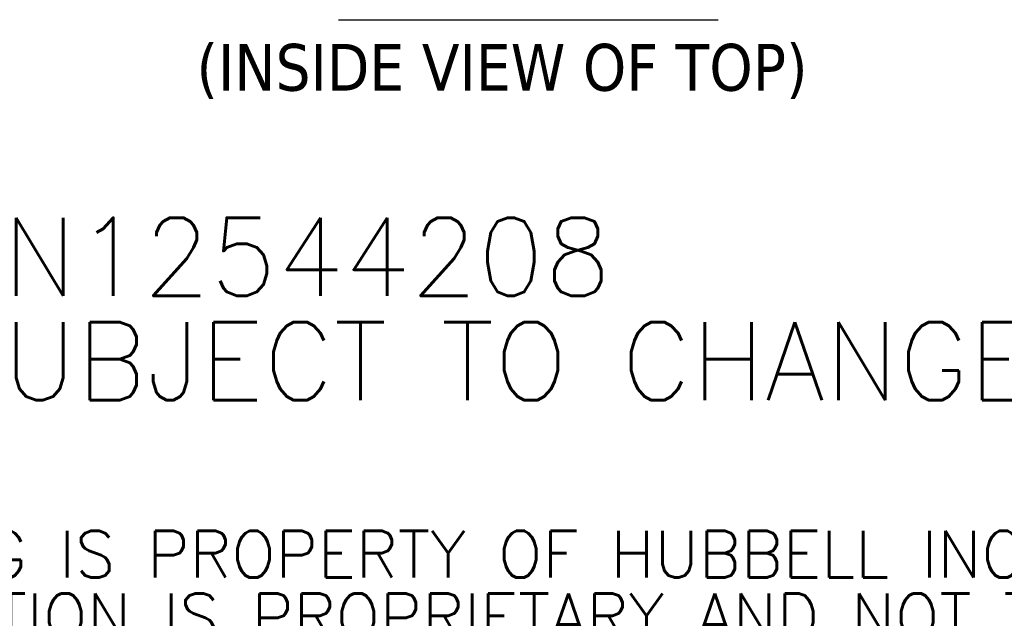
# Model space of a CAD drawing. Header units: inches. Extents: x 14 to 326, y 10 to 205.
# Tile 46 of 107: x 211 to 261, y 10 to 41. Entities that reach past the tile are written whole.
import ezdxf

# ---------------------------------------------------------------- set-up
doc = ezdxf.new("R2010")
doc.units = ezdxf.units.IN
doc.header["$LTSCALE"] = 20
doc.header["$MEASUREMENT"] = 0
doc.layers.add('Symbol (ANSI)', color=7, linetype='Continuous', lineweight=5)
doc.styles.add('Note Text (ANSI)', font='RomanS.shx')
doc.styles.add('Text Style29', font='tahoma.ttf')

msp = doc.modelspace()

# ---------------------------------------------------------------- linework, layer by layer
at = {"layer": 'Symbol (ANSI)', "lineweight": 30}
msp.add_line((227.1436, 41.0097), (246.6315, 41.0097), dxfattribs=at)

# ---------------------------------------------------------------- texts
at = {"layer": 'Symbol (ANSI)', "insert": (219.8665, 36.935), "char_height": 2.4, "attachment_point": 7, "style": 'Text Style29'}
msp.add_mtext('(INSIDE VIEW OF TOP)', dxfattribs=at)
at = {"layer": 'Symbol (ANSI)', "insert": (188.8511, 18.1083), "char_height": 2, "width": 147.667742, "attachment_point": 4, "line_spacing_factor": 0.802644, "style": 'Note Text (ANSI)'}
msp.add_mtext('{\\fRomanS|b0|i0|c0|p2;\\H2x;PART#: N12544208\\P(DATA SUBJECT TO CHANGE WITHOUT NOTICE)\\H1.6157x; \\H0.61894x;\\P \\H1.352x; \\H0.73963x;\\P\\H0.6x;THIS DRAWING IS PROPERTY OF HUBBELL INC. WIEGMANN\\H1.5633x; \\H0.63966x;\\PALL INFORMATION IS PROPRIETARY AND NOT TO BE DUPLICATED\\H1.234x; \\H0.81039x;\\P\\H1.2571x; }', dxfattribs=at)

doc.saveas('drawing.dxf')
